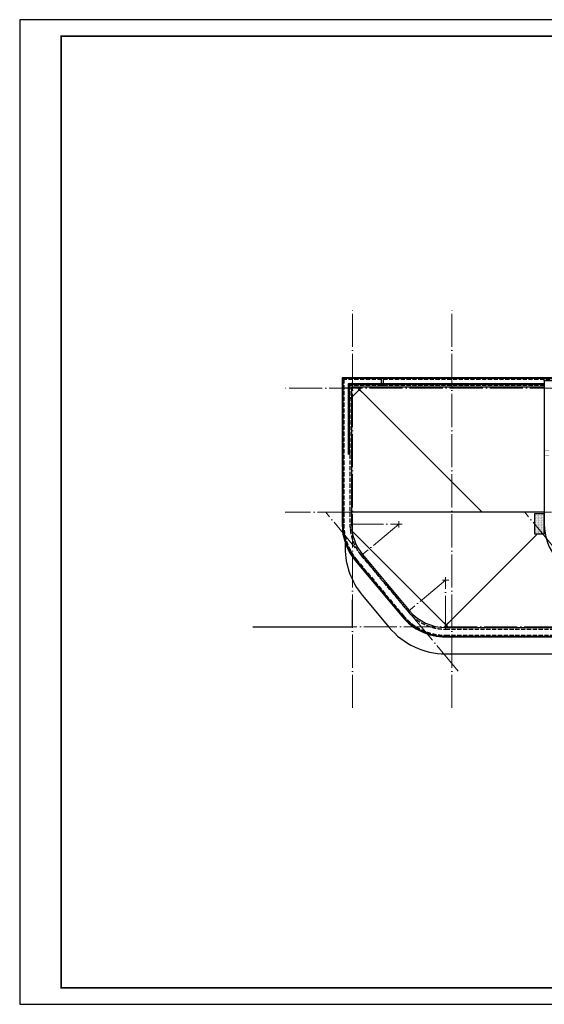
# Model space of a CAD drawing. Extents: x 447288 to 563800, y -194684 to 241749.
# Tile 89 of 91: x 458700 to 490319, y 182349 to 241749. Entities that reach past the tile are written whole.
import ezdxf

# ---------------------------------------------------------------- set-up
doc = ezdxf.new("R2010")
doc.units = 0
doc.header["$LTSCALE"] = 1000
for name, pattern in [('jz-g2#$0$DOTE', [2.42, 2, -0.2, 0.02, -0.2]), ('jz-g2#$0$pm-3f$0$__DASH', [0.35, 0.25, -0.1]), ('jz-g2#$0$pm-3f$0$P+2号楼+屋顶$0$$1$DOTE', [2.42, 2, -0.2, 0.02, -0.2]), ('jz-g2#$0$zw-3f$0$DOTE', [2.42, 2, -0.2, 0.02, -0.2])]:
    doc.linetypes.add(name, pattern=pattern)
doc.layers.get('0').update_dxf_attribs({"lineweight": 20})
for name, color, linetype in [('jz-g2#$0$3层暖通洞口参照$0$-建筑洞口', 2, 'Continuous'), ('jz-g2#$0$A-OVER', 7, 'Continuous'), ('jz-g2#$0$g2#楼三层电箱洞口$0$非剪力墙电气洞口', 12, 'Continuous'), ('jz-g2#$0$pm-2f$0$P+3号楼+屋顶$0$A-ELEV-HATCH', 8, 'Continuous'), ('jz-g2#$0$pm-2f$0$P+3号楼+屋顶$0$A-OVER', 7, 'Continuous'), ('jz-g2#$0$pm-2f$0$P+3号楼+屋顶$0$block', 7, 'Continuous'), ('jz-g2#$0$pm-3f$0$A-ANIG', 231, 'Continuous'), ('jz-g2#$0$pm-3f$0$A-HRAL', 3, 'Continuous'), ('jz-g2#$0$pm-3f$0$A-OVER', 7, 'Continuous'), ('jz-g2#$0$pm-3f$0$A-面积', 21, 'Continuous'), ('jz-g2#$0$pm-3f$0$P+2号楼+屋顶$0$$1$A-ROOF-WATER', 4, 'Continuous'), ('jz-g2#$0$PUB_TITLE', 4, 'Continuous'), ('PUB_DIM', 3, 'Continuous')]:
    doc.layers.add(name, color=color, linetype=linetype)
doc.layers.add('jz-g2#$0$3层暖通洞口参照$0$DIM_MODI', color=6, linetype='Continuous', plot=False)
for name, color, linetype, lineweight in [('jz-g2#$0$DOTE', 10, 'jz-g2#$0$DOTE', 9), ('jz-g2#$0$pm-3f$0$A-LVTRY', 155, 'Continuous', 20), ('jz-g2#$0$pm-3f$0$A-LVTRY-1', 155, 'Continuous', 20), ('jz-g2#$0$pm-3f$0$P+2号楼+屋顶$0$$1$A-LVTRY-1', 155, 'Continuous', 20), ('jz-g2#$0$zw-3f$0$DOTE', 10, 'jz-g2#$0$zw-3f$0$DOTE', 9)]:
    doc.layers.add(name, color=color, linetype=linetype, lineweight=lineweight)

# ---------------------------------------------------------------- blocks, each defined once
blk = doc.blocks.new('jz-g2#$0$pm-3f$0$W-drain-4')
at = {"layer": 'jz-g2#$0$pm-3f$0$A-LVTRY'}
h = blk.add_hatch(dxfattribs=at)
h.set_pattern_fill('玻璃', color=256, scale=10, angle=45)
h.set_pattern_definition([(45, (-117968.186, -205653.527), (-8.4852814, 8.4852814), [])])
edge = h.paths.add_edge_path()
edge.add_arc((0, 0), 45, 0, 360)
blk.add_circle((0, 0), 45, dxfattribs=at)
blk = doc.blocks.new('jz-g2#$0$pm-3f$0$A$C69D75C9C')
at = {"layer": 'jz-g2#$0$pm-3f$0$P+2号楼+屋顶$0$$1$A-ROOF-WATER'}
for p, q in [((0, 300), (300, 0)), ((300, 300), (0, 0))]:
    blk.add_line(p, q, dxfattribs=at)
at = {"layer": 'jz-g2#$0$pm-3f$0$A-LVTRY-1', "xscale": 1.222222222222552, "yscale": 1.222222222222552, "zscale": 1.222222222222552, "rotation": 90}
blk.add_blockref('jz-g2#$0$pm-3f$0$W-drain-4', (150, 150), dxfattribs=at)
blk = doc.blocks.new('jz-g2#$0$pm-3f$0$P+2号楼+屋顶$0$$1$W-pipe-1')
at = {"layer": 'jz-g2#$0$pm-3f$0$P+2号楼+屋顶$0$$1$A-LVTRY-1', "color": 1, "linetype": 'jz-g2#$0$pm-3f$0$P+2号楼+屋顶$0$$1$DOTE', "ltscale": 0.01}
for points in [[(75, 0), (-75, 0)], [(0, 75), (0, -75)]]:
    blk.add_lwpolyline(points, dxfattribs=at)
at = {"layer": 'jz-g2#$0$pm-3f$0$P+2号楼+屋顶$0$$1$A-LVTRY-1'}
for radius in [55, 45]:
    blk.add_circle((0, 0), radius, dxfattribs=at)
blk = doc.blocks.new('jz-g2#$0$pm-2f$0$P+3号楼+屋顶$0$HesiBlk_20220531102256718')
at = {"layer": 'jz-g2#$0$pm-2f$0$P+3号楼+屋顶$0$A-ELEV-HATCH'}
h = blk.add_hatch(dxfattribs=at)
h.set_pattern_fill('松散材料', color=256, scale=25, angle=-180)
h.set_pattern_definition([(180, (1227574.376, 161535.103), (-23.4375, -46.875), [0, -46.875])])
h.paths.add_polyline_path([(600, 0), (-600, 0), (-600, 600), (600, 600)])
at = {"layer": 'jz-g2#$0$pm-2f$0$P+3号楼+屋顶$0$A-OVER'}
blk.add_lwpolyline([(600, 0), (-600, 0), (-600, 600), (600, 600)], close=True, dxfattribs=at)
blk = doc.blocks.new('jz-g2#$0$g2#楼三层电箱洞口$0$A$C56F33992')
at = {"layer": 'jz-g2#$0$g2#楼三层电箱洞口$0$非剪力墙电气洞口'}
for points in [[(-700, 0), (0, 0), (0, -200), (-700, -200), (-700, 0)], [(-700, 0), (0, -200)], [(0, 0), (-700, -200)]]:
    blk.add_lwpolyline(points, dxfattribs=at)
blk = doc.blocks.new('jz-g2#$0$g2#楼三层电箱洞口')
at = {"layer": 'jz-g2#$0$g2#楼三层电箱洞口$0$非剪力墙电气洞口', "color": 0}
for p, q in [((557664, 179464), (558319, 179464)), ((558099, 179308), (558099, 179786))]:
    blk.add_line(p, q, dxfattribs=at)
at = {"rotation": 270}
for p in [(576399, 177164), (576399, 176364)]:
    blk.add_blockref('jz-g2#$0$g2#楼三层电箱洞口$0$A$C56F33992', p, dxfattribs=at)
blk = doc.blocks.new('jz-g2#$0$3层暖通洞口参照')
at = {"layer": 'jz-g2#$0$3层暖通洞口参照$0$-建筑洞口', "const_width": 15, "elevation": 3000}
for points in [[(700361, 271730), (700661, 271730), (700661, 271430), (700361, 271430)], [(737221, 271730), (736921, 271730), (736921, 271430), (737221, 271430)]]:
    blk.add_lwpolyline(points, close=True, dxfattribs=at)
at = {"layer": 'jz-g2#$0$3层暖通洞口参照$0$-建筑洞口', "const_width": 15}
for points in [[(701011, 270030), (701311, 270030), (701311, 269830), (701011, 269830)], [(736571, 270030), (736271, 270030), (736271, 269830), (736571, 269830)]]:
    blk.add_lwpolyline(points, close=True, dxfattribs=at)
at = {"layer": 'jz-g2#$0$3层暖通洞口参照$0$DIM_MODI', "color": 8, "elevation": 3000}
blk.add_lwpolyline([(682791, 261080), (688791, 261080), (688791, 262696)], dxfattribs=at)
blk = doc.blocks.new('jz-g2#')
at = {"layer": 'jz-g2#$0$DOTE'}
for p, q in [((478754, 200229), (478754, 224429)), ((484754, 200229), (484754, 224429)), ((527754, 219529), (474707, 219529)), ((527054, 212029), (474707, 212029)), ((544353, 205129), (474707, 205129))]:
    blk.add_line(p, q, dxfattribs=at)
at = {"layer": 'jz-g2#$0$pm-3f$0$A-ANIG'}
blk.add_lwpolyline([(478319, 210203), (478319, 209872, 0.175452), (479347, 207033), (480966, 205090, 0.222585), (484373, 203494), (527054, 203494)], format="xyb", dxfattribs=at)
at = {"layer": 'jz-g2#$0$pm-3f$0$A-HRAL'}
for points in [[(490319, 219779), (478504, 219779), (478504, 215514)], [(490319, 219729), (478554, 219729), (478554, 215514)]]:
    blk.add_lwpolyline(points, dxfattribs=at)
at = {"layer": 'jz-g2#$0$pm-3f$0$A-面积', "color": 2}
blk.add_lwpolyline([(526983, 220149), (478134, 220149), (478134, 211312, 0.175452), (478926, 209123), (481746, 205740, 0.222585), (484373, 204509), (527054, 204509)], format="xyb", dxfattribs=at)
at = {"layer": 'jz-g2#$0$pm-3f$0$A-面积'}
for points in [[(526983, 220099), (478184, 220099), (478184, 211312, 0.175452), (478965, 209155), (481784, 205772, 0.222585), (484373, 204559), (527054, 204559)], [(527189, 208729), (527189, 219964), (490319, 219964), (490319, 211312, 0.175452), (491068, 209241), (491966, 208164)], [(490319, 219579), (478704, 219579), (478704, 211312, 0.175452), (479364, 209488), (482183, 206105, 0.222585), (484373, 205079), (494842, 205079)]]:
    blk.add_lwpolyline(points, format="xyb", dxfattribs=at)
at = {"layer": 'jz-g2#$0$pm-3f$0$A-面积', "linetype": 'jz-g2#$0$pm-3f$0$__DASH'}
for points in [[(527068, 220049), (478234, 220049), (478234, 211312, 0.175452), (479003, 209187), (481822, 205804, 0.222585), (484373, 204609), (527054, 204609)], [(478604, 215514), (478604, 211312, 0.175452), (479287, 209424), (482107, 206041, 0.222585), (484373, 204979), (495045, 204979)]]:
    blk.add_lwpolyline(points, format="xyb", dxfattribs=at)
at = {"layer": 'jz-g2#$0$pm-3f$0$A-面积'}
blk.add_lwpolyline([(490319, 219964), (490319, 220149)], dxfattribs=at)
at = {"layer": 'jz-g2#$0$pm-3f$0$A-面积', "linetype": 'jz-g2#$0$pm-3f$0$__DASH'}
blk.add_lwpolyline([(490319, 219679), (478604, 219679), (478604, 215514)], dxfattribs=at)
at = {"layer": 'jz-g2#$0$pm-3f$0$P+2号楼+屋顶$0$$1$A-ROOF-WATER'}
blk.add_lwpolyline([(480604, 219679), (480504, 219679), (480504, 220164), (480604, 220164)], close=True, dxfattribs=at)
for points in [[(478604, 218859), (479174, 219429)], [(486574, 212029), (479174, 219429)], [(490319, 212029), (478604, 212029)], [(478619, 211014), (484404, 205229)], [(489904, 210730), (484404, 205229)]]:
    blk.add_lwpolyline(points, dxfattribs=at)
at = {"layer": 'jz-g2#$0$PUB_TITLE'}
blk.add_lwpolyline([(563800, 182349), (563800, 241749), (458700, 241749), (458700, 182349)], close=True, dxfattribs=at)
at = {"layer": 'jz-g2#$0$PUB_TITLE', "const_width": 100}
blk.add_lwpolyline([(562800, 183349), (562800, 240749), (461200, 240749), (461200, 183349)], close=True, dxfattribs=at)
at = {"layer": 'jz-g2#$0$zw-3f$0$DOTE'}
for p, q in [((481554, 211502), (481554, 211122)), ((481364, 211312), (481744, 211312)), ((484183, 207929), (484563, 207929)), ((484373, 208119), (484373, 207739))]:
    blk.add_line(p, q, dxfattribs=at)
for points in [[(485122, 202454), (477142, 212029)], [(497120, 202455), (489141, 212031)], [(478624, 211312), (481554, 211312), (479303, 209437)], [(484373, 204999), (484373, 207929), (482122, 206054)]]:
    blk.add_lwpolyline(points, dxfattribs=at)
at = {"layer": 'jz-g2#$0$A-OVER'}
for name, p in [('jz-g2#$0$g2#楼三层电箱洞口', (-79345, 40066)), ('jz-g2#$0$3层暖通洞口参照', (-210037, -55950, -3000))]:
    blk.add_blockref(name, p, dxfattribs=at)
at = {"layer": 'jz-g2#$0$pm-2f$0$P+3号楼+屋顶$0$block', "xscale": -1, "rotation": 270}
blk.add_blockref('jz-g2#$0$pm-2f$0$P+3号楼+屋顶$0$HesiBlk_20220531102256718', (489719, 211330), dxfattribs=at)
at = {"layer": 'jz-g2#$0$pm-3f$0$A-OVER', "xscale": -1}
for p in [(479324, 219279), (484554, 205079)]:
    blk.add_blockref('jz-g2#$0$pm-3f$0$A$C69D75C9C', p, dxfattribs=at)
at = {"layer": 'jz-g2#$0$pm-3f$0$P+2号楼+屋顶$0$$1$A-ROOF-WATER', "xscale": -1.000036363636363, "yscale": 1.000036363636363, "zscale": 1.000036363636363, "rotation": 270}
for p in [(479174, 219429), (484404, 205229)]:
    blk.add_blockref('jz-g2#$0$pm-3f$0$P+2号楼+屋顶$0$$1$W-pipe-1', p, dxfattribs=at)

msp = doc.modelspace()

# ---------------------------------------------------------------- block references
at = {"layer": 'PUB_DIM'}
msp.add_blockref('jz-g2#', (0, 0), dxfattribs=at)

doc.saveas('drawing.dxf')
